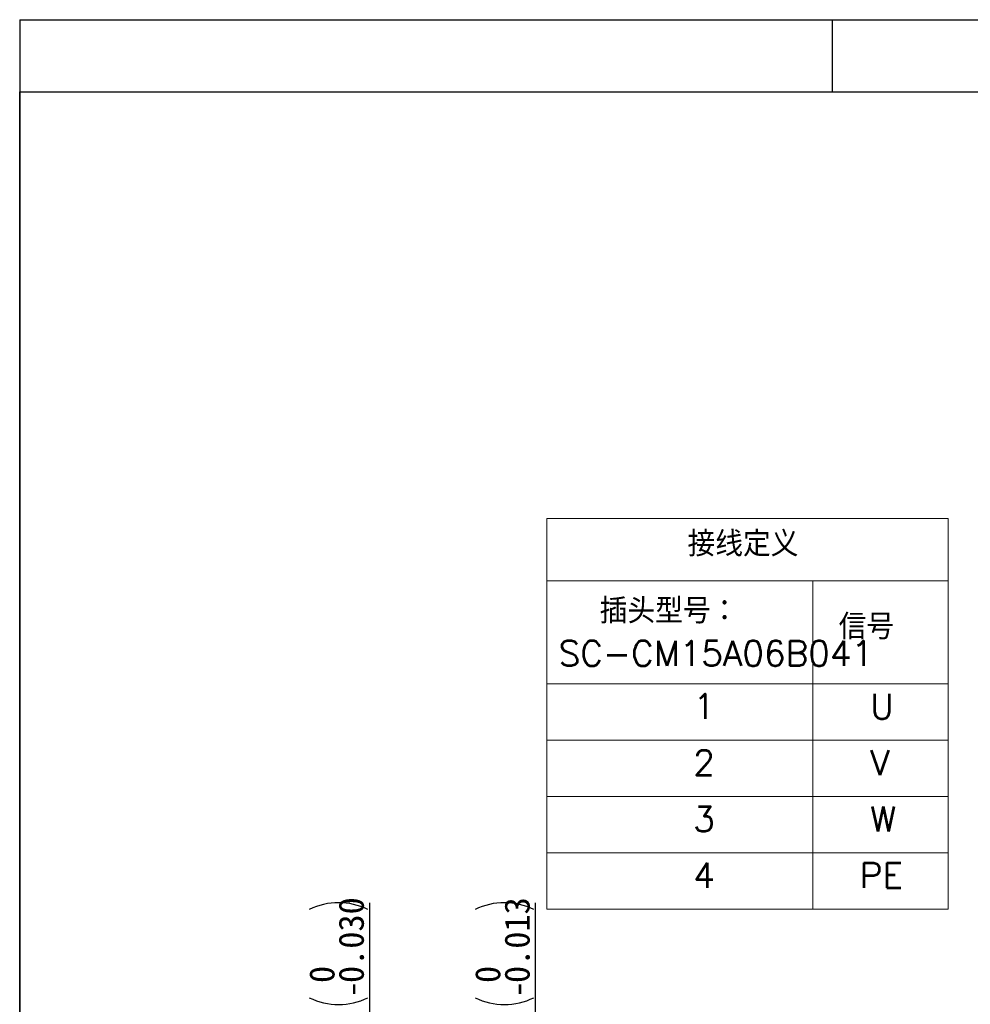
# Model space of a CAD drawing. Header units: millimetres. Extents: x 10 to 584, y 10 to 410.
# Tile 6 of 26: x 10 to 142, y 273 to 410. Entities that reach past the tile are written whole.
import ezdxf

# ---------------------------------------------------------------- set-up
doc = ezdxf.new("R2010")
doc.units = ezdxf.units.MM
doc.header["$LTSCALE"] = 2
doc.linetypes.add('SLD-实线', pattern=[0])
doc.layers.add('图框', color=7, linetype='SLD-实线')
doc.layers.add('细实线层', color=7, linetype='SLD-实线')
doc.layers.add('粗实线层', color=7, linetype='SLD-实线', lineweight=25)
doc.styles.add('SLDTEXTSTYLE0', font='txt', dxfattribs={"bigfont": 'bigfont'})
doc.styles.add('SLDTEXTSTYLE1', font='txt')
doc.dimstyles.new('SLDDIMSTYLE8', dxfattribs={"dimtxt": 5, "dimasz": 5, "dimexe": 0, "dimexo": 0.0625, "dimgap": 1.25, "dimtad": 2, "dimrnd": 1e-09, "dimzin": 12, "dimdsep": 46, "dimtxsty": 'SLDTEXTSTYLE1', "dimsah": 1, "dimcen": 0.09, "dimadec": 0, "dimazin": 3, "dimtol": 1, "dimtm": 0.03, "dimtfac": 1, "dimtdec": 3, "dimtofl": 0, "dimtmove": 0, "dimatfit": 3, "dimfxl": 1, "dimfrac": 2, "dimtolj": 1, "dimtzin": 0, "dimarcsym": 0})
doc.dimstyles.new('SLDDIMSTYLE9', dxfattribs={"dimtxt": 5, "dimasz": 5, "dimexe": 0, "dimexo": 0.0625, "dimgap": 1.25, "dimtad": 2, "dimrnd": 1e-09, "dimzin": 12, "dimdsep": 46, "dimtxsty": 'SLDTEXTSTYLE1', "dimsah": 1, "dimcen": 0.09, "dimadec": 0, "dimazin": 3, "dimtol": 1, "dimtm": 0.013, "dimtfac": 1, "dimtdec": 3, "dimtofl": 0, "dimtmove": 0, "dimatfit": 3, "dimfxl": 1, "dimfrac": 2, "dimtolj": 1, "dimarcsym": 0})

# ---------------------------------------------------------------- blocks, each defined once
blk = doc.blocks.new('SW_TABLEANNOTATION_2')
at = {"color": 0, "linetype": 'SLD-实线', "lineweight": 18}
for p, q in [((6.61, 0), (6.61, -8.68)), ((6.61, 0), (43.54, 0)), ((43.54, 0), (62.32, 0)), ((62.32, 0), (62.32, -8.68))]:
    blk.add_line(p, q, dxfattribs=at)
at = {"color": 0, "linetype": 'Continuous', "lineweight": 0}
for p, q in [((6.61, -8.68), (6.61, -22.98)), ((6.61, -8.68), (43.54, -8.68)), ((43.54, -8.68), (43.54, -22.98)), ((43.54, -8.68), (62.32, -8.68)), ((62.32, -8.68), (62.32, -22.98)), ((6.61, -22.98), (6.61, -30.8)), ((6.61, -22.98), (43.54, -22.98)), ((43.54, -22.98), (43.54, -30.8)), ((43.54, -22.98), (62.32, -22.98)), ((62.32, -22.98), (62.32, -30.8)), ((6.61, -30.8), (6.61, -38.62)), ((6.61, -30.8), (43.54, -30.8)), ((43.54, -30.8), (43.54, -38.62)), ((43.54, -30.8), (62.32, -30.8)), ((62.32, -30.8), (62.32, -38.62)), ((6.61, -38.62), (6.61, -46.44)), ((6.61, -38.62), (43.54, -38.62)), ((43.54, -38.62), (43.54, -46.44)), ((43.54, -38.62), (62.32, -38.62)), ((62.32, -38.62), (62.32, -46.44)), ((6.61, -46.44), (6.61, -54.26)), ((6.61, -46.44), (43.54, -46.44)), ((43.54, -46.44), (43.54, -54.26)), ((43.54, -46.44), (62.32, -46.44)), ((62.32, -46.44), (62.32, -54.26)), ((6.61, -54.26), (43.54, -54.26)), ((43.54, -54.26), (62.32, -54.26))]:
    blk.add_line(p, q, dxfattribs=at)
at = {"color": 0, "linetype": 'Continuous', "lineweight": 0, "char_height": 3.5, "attachment_point": 1, "style": 'SLDTEXTSTYLE0'}
for s, insert in [('接线定义', (26.13, -1.79)), ('插头型号：', (13.94, -11.09)), ('信号', (47.11, -13.28)), ('SC-CM15A06B041', (8.24, -16.99)), ('1', (26.92, -24.34)), ('U', (51.48, -24.34)), ('2', (26.92, -32.16)), ('V', (51.48, -32.16)), ('3', (26.92, -39.98)), ('W', (51.48, -39.98)), ('4', (26.92, -47.8)), ('PE', (50.02, -47.8))]:
    blk.add_mtext(s, dxfattribs=dict(at, insert=insert))
blk = doc.blocks.new('_D_9')
at = {"layer": '细实线层'}
for p, q in [((58.59, 242.97), (58.59, 287.45)), ((139.52, 242.97), (56.59, 242.97)), ((58.59, 172.97), (58.59, 242.97)), ((139.52, 172.97), (56.59, 172.97))]:
    blk.add_line(p, q, dxfattribs=at)
for centre, start, end in [((54.27, 278.34), 63.4349, 116.5651), ((54.27, 282.41), 243.4349, 296.5651)]:
    blk.add_arc(centre, 9.11, start, end, dxfattribs=at)
for points in [[(58.59, 242.97), (57.82, 237.97), (59.36, 237.97)], [(58.59, 172.97), (59.36, 177.97), (57.82, 177.97)]]:
    blk.add_solid(points, dxfattribs=at)
at = {"layer": '细实线层', "attachment_point": 1, "rotation": 90, "style": 'SLDTEXTSTYLE1'}
for s, insert, char_height in [('0.030', (54.27, 276.3), 3.5), ('0', (50.2, 276.3), 3.5), ('-', (54.27, 274.26), 3.5), (' h7 ', (52.78, 261.66), 5), ('70', (52.78, 255.84), 5), ('%%c', (52.78, 250.31), 5)]:
    blk.add_mtext(s, dxfattribs=dict(at, insert=insert, char_height=char_height))
blk = doc.blocks.new('_D_10')
at = {"layer": '细实线层'}
for p, q in [((81.61, 217.47), (81.61, 287.45)), ((107.52, 217.47), (79.61, 217.47)), ((81.61, 198.47), (81.61, 217.47)), ((107.52, 198.47), (79.61, 198.47))]:
    blk.add_line(p, q, dxfattribs=at)
for centre, start, end in [((77.29, 278.34), 63.4349, 116.5651), ((77.29, 282.41), 243.4349, 296.5651)]:
    blk.add_arc(centre, 9.11, start, end, dxfattribs=at)
for points in [[(81.61, 217.47), (80.84, 212.47), (82.38, 212.47)], [(81.61, 198.47), (82.38, 203.47), (80.84, 203.47)]]:
    blk.add_solid(points, dxfattribs=at)
at = {"layer": '细实线层', "attachment_point": 1, "rotation": 90, "style": 'SLDTEXTSTYLE1'}
for s, insert, char_height in [('0.013', (77.29, 276.3), 3.5), ('0', (73.21, 276.3), 3.5), ('-', (77.29, 274.26), 3.5), (' h6 ', (75.79, 261.66), 5), ('19', (75.79, 255.84), 5), ('%%c', (75.79, 250.31), 5)]:
    blk.add_mtext(s, dxfattribs=dict(at, insert=insert, char_height=char_height))

msp = doc.modelspace()

# ---------------------------------------------------------------- linework, layer by layer
at = {"layer": '图框'}
for p, q in [((10, 410), (584, 410)), ((10, 410), (10, 10)), ((122.8, 410), (122.8, 400)), ((10, 400), (574, 400))]:
    msp.add_line(p, q, dxfattribs=at)
at = {"layer": '粗实线层', "linetype": 'SLD-实线', "lineweight": 25}
for p, q in [((10, 10), (10, 400)), ((10, 400), (574, 400))]:
    msp.add_line(p, q, dxfattribs=at)

# ---------------------------------------------------------------- block references
at = {"color": 7, "linetype": 'Continuous', "lineweight": 0}
msp.add_blockref('SW_TABLEANNOTATION_2', (76.572803, 340.790054), dxfattribs=at)

# ---------------------------------------------------------------- dimensions: what is measured, and where the dimension line sits
at = {"layer": '细实线层'}
for base, p1, p2, text, dimstyle, picture, middle in [((58.593502, 242.969254), (139.521207, 172.969254), (139.521207, 242.969254), '%%c<>h7', 'SLDDIMSTYLE8', '_D_9', (58.593502, 268.880391)), ((81.606396, 217.469254), (107.521207, 198.469254), (107.521207, 217.469254), '%%c<>h6', 'SLDDIMSTYLE9', '_D_10', (81.606396, 268.880391))]:
    dim = msp.add_linear_dim(base=base, p1=p1, p2=p2, angle=90, text=text, dimstyle=dimstyle, dxfattribs=at)
    dim.commit()
    dim.dimension.update_dxf_attribs({"geometry": picture, "text_midpoint": middle, "dimtype": 160})

doc.saveas('drawing.dxf')
